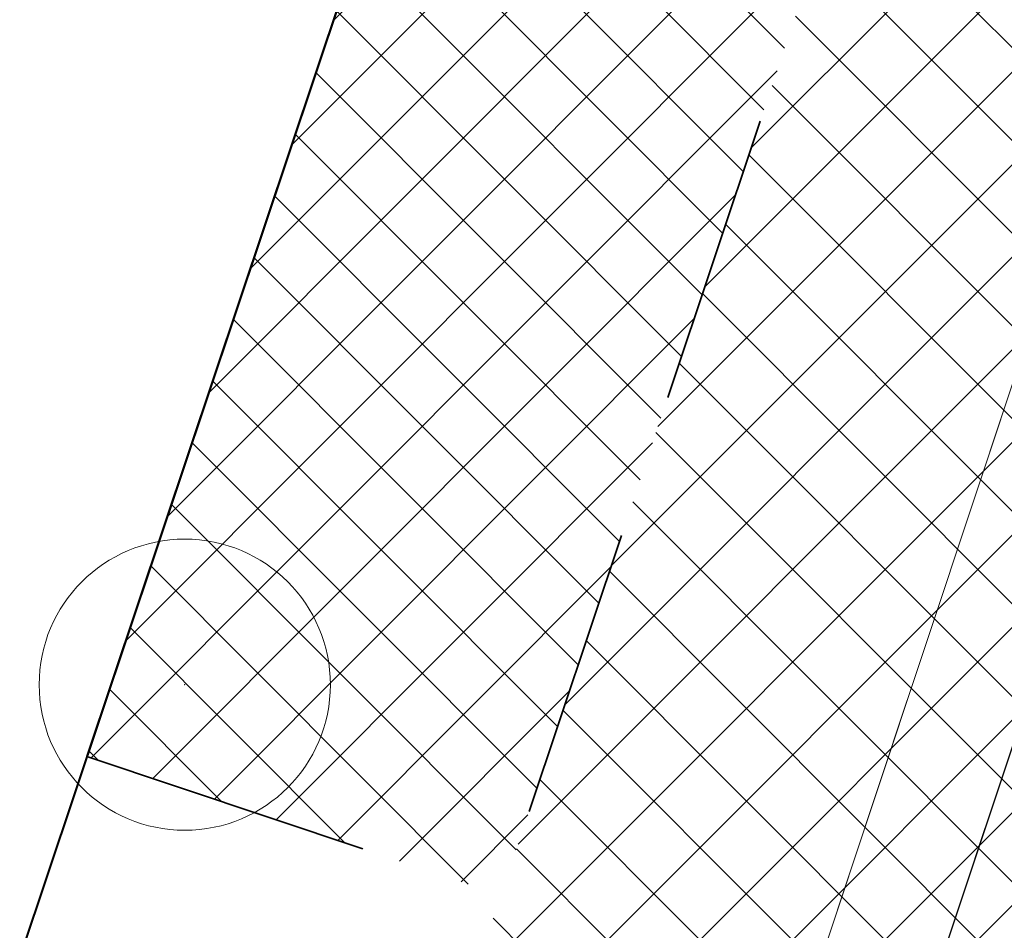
# Model space of a CAD drawing. Header units: metres. Extents: x 6599594 to 6600699, y 5687867 to 5691114.
# Tile 119 of 256: x 6599897.14 to 6599900.52, y 5688723.8 to 5688726.93. Entities that reach past the tile are written whole.
import ezdxf

# ---------------------------------------------------------------- set-up
doc = ezdxf.new("R2010")
doc.units = ezdxf.units.M
doc.header["$MEASUREMENT"] = 0
for name, pattern in [('1', [0]), ('3_EGBZ', [1.5, 1, -0.5]), ('BTO', [0]), ('BUG', [1.5, 1, -0.5]), ('GUK', [2, 1.5, -0.5]), ('GUZ', [1, 0.5, -0.5]), ('L_0_04', [1.5, 1, -0.5])]:
    doc.linetypes.add(name, pattern=pattern)
doc.layers.get('0').update_dxf_attribs({"color": 253, "linetype": 'CONTINUOUS', "lineweight": 13})
for name, color, linetype, lineweight in [('_dren', 30, '3_EGBZ', 40), ('_kolor chodnik', 50, '1', 5), ('_kolor jezdnia', 4, '1', 0), ('_kolor zjazdy kostka', 7, '1', 5), ('_kolor zjazdy tłuczeń', 30, '1', 5), ('_kolor ścieżka @ 1', 10, '1', 0), ('_kraweznik', 7, 'CONTINUOUS', 35), ('_obrzeze', 10, 'BUG', 35), ('_podział mój', 201, 'BTO', 40), ('Dzialki', 130, '1', 30), ('Kontury', 252, 'GUK', 9), ('OT_Komunikacja', 7, 'CONTINUOUS', 0), ('OT_ZagospodarowanieTerenu', 7, 'CONTINUOUS', 0), ('Uzytki', 252, 'GUZ', 9)]:
    doc.layers.add(name, color=color, linetype=linetype, lineweight=lineweight)
pattern_1 = [(45, (0, 0), (-0.1414213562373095, 0.1414213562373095), []), (135, (0, 0), (-0.1414213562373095, -0.1414213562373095), [])]

# ---------------------------------------------------------------- blocks, each defined once
blk = doc.blocks.new('230')
at = {"color": 0, "linetype": 'Continuous', "lineweight": 18}
blk.add_circle((0, 0), 1, dxfattribs=at)
blk = doc.blocks.new('hhh')
at = {"layer": '_podział mój'}
blk.add_line((6600012.715234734, 5689068.962127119), (6599853.466151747, 5688593.232024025), dxfattribs=at)

msp = doc.modelspace()

# ---------------------------------------------------------------- hatches: boundary and pattern name
at = {"layer": '_kolor chodnik'}
h = msp.add_hatch(dxfattribs=at)
h.set_pattern_fill('ANSI37', color=256, scale=1.6)
h.set_pattern_definition(pattern_1)
h.paths.add_polyline_path([(6599849.938171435, 5688542.085872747), (6599852.232147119, 5688548.938742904), (6599853.573135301, 5688548.489851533), (6599853.827082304, 5688549.248475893), (6599851.793849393, 5688549.929093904), (6599849.895278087, 5688548.982823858), (6599847.823506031, 5688542.793750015)])
edge = h.paths.add_edge_path()
edge.add_line((6600018.106075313, 5689087.454911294), (6600022.42781917, 5689091.229234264))
edge.add_line((6600022.42781917, 5689091.229234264), (6600020.233254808, 5689093.742094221))
edge.add_line((6600020.233254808, 5689093.742094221), (6600017.159471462, 5689091.057656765))
edge.add_arc((6600023.275194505, 5689085.385140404), 8.34143334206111, 137.1531558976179, 148.8016577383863)
edge.add_line((6600016.140105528, 5689089.706021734), (6600018.106075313, 5689087.454911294))
h.paths.add_polyline_path([(6600038.501784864, 5689187.59229436), (6600037.906968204, 5689187.700586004), (6600037.638296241, 5689186.224843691), (6600038.240083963, 5689186.115282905)])
h.paths.add_polyline_path([(6600069.098302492, 5689360.276020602), (6600068.321239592, 5689360.413462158), (6600068.064048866, 5689358.936495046), (6600068.836639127, 5689358.799546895)])
h.paths.add_polyline_path([(6600082.393785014, 5689362.950258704), (6600082.941124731, 5689366.103121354), (6600081.481377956, 5689366.361351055), (6600080.923159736, 5689363.210828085)])
h.paths.add_polyline_path([(6600074.022236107, 5689388.065861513), (6600072.983907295, 5689388.249860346), (6600072.723374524, 5689386.772538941), (6600073.760538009, 5689386.588865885)])
h.paths.add_polyline_path([(6600105.602402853, 5689486.45426531), (6600106.738797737, 5689489.760539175), (6600105.28818975, 5689490.281952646), (6600104.132785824, 5689486.965912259)])
h.paths.add_polyline_path([(6600132.519778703, 5689678.737346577), (6600131.636986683, 5689678.922259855), (6600131.330470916, 5689677.453953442), (6600132.212256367, 5689677.269208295)])
h.paths.add_polyline_path([(6600156.649397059, 5689798.7449027), (6600156.48800471, 5689797.95886096), (6600157.450195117, 5689797.757316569), (6600157.615023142, 5689798.542205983)])
h.paths.add_polyline_path([(6600189.055358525, 5689948.643107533), (6600187.902868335, 5689948.884512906), (6600187.600024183, 5689947.417400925), (6600188.748131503, 5689947.176379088)])
edge = h.paths.add_edge_path()
edge.add_line((6600204.459383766, 5690032.969035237), (6600204.153258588, 5690031.227801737))
edge.add_arc((6600202.328347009, 5690027.299936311), 4.331100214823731, 41.853001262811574, 65.08011546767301, ccw=False)
edge.add_arc((6600032.903931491, 5690051.979071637), 174.020003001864, 352.8070218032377, 353.495463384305)
edge.add_arc((6600202.372679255, 5690027.343587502), 5.999999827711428, 55.12102442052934, 69.64815978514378)
edge = h.paths.add_edge_path()
edge.add_line((6600205.046027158, 5690040.265402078), (6600204.972740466, 5690038.483452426))
edge.add_arc((6600203.986269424, 5690044.401803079), 5.999999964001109, 279.4630688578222, 294.9140560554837)
edge.add_line((6600206.513819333, 5690038.960158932), (6600206.607027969, 5690041.030672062))
edge.add_arc((6600203.986269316, 5690044.401803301), 4.270000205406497, 284.3702444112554, 307.86193139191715, ccw=False)
edge = h.paths.add_edge_path()
edge.add_arc((6600203.547470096, 5690044.558759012), 6.446878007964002, 324.43500910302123, 356.20133685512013, ccw=False)
edge.add_arc((6600203.986269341, 5690044.401803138), 6.000000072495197, 323.2169970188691, 357.4193489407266)
h.paths.add_polyline_path([(6600208.910055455, 5690121.713696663), (6600208.146285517, 5690121.748120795), (6600207.125602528, 5690121.794124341), (6600209.971605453, 5690121.665851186)])
edge = h.paths.add_edge_path()
edge.add_line((6600238.769818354, 5690481.648294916), (6600240.338176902, 5690490.87374652))
edge.add_line((6600240.338176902, 5690490.87374652), (6600241.251295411, 5690510.829461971))
edge.add_line((6600241.251295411, 5690510.829461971), (6600239.524022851, 5690510.928942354))
edge.add_line((6600239.524022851, 5690510.928942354), (6600238.633343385, 5690491.167757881))
edge.add_line((6600238.633343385, 5690491.167757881), (6600234.579716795, 5690467.661262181))
edge.add_line((6600234.579716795, 5690467.661262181), (6600234.449796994, 5690464.966873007))
edge.add_arc((6600242.443669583, 5690464.607462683), 8.001948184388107, 177.4256737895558, 268.2543056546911)
edge.add_line((6600242.199903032, 5690456.609228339), (6600242.216657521, 5690457.359274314))
edge.add_line((6600242.216657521, 5690457.359274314), (6600242.305257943, 5690458.836738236))
edge.add_arc((6600242.444504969, 5690464.607952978), 5.772894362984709, 177.0298084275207, 268.6178439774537, ccw=False)
edge.add_line((6600236.679365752, 5690464.907083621), (6600236.951876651, 5690470.95443634))
edge.add_line((6600236.951876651, 5690470.95443634), (6600238.15078669, 5690478.210832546))
edge.add_line((6600238.15078669, 5690478.210832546), (6600238.769818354, 5690481.648294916))
h.paths.add_polyline_path([(6600238.769818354, 5690481.648294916), (6600238.15078669, 5690478.210832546), (6600239.670056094, 5690477.930590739), (6600240.266710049, 5690481.376366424)])
edge = h.paths.add_edge_path()
edge.add_line((6600223.366500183, 5690460.339976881), (6600223.278629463, 5690457.997544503))
edge.add_arc((6600220.967166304, 5690465.656339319), 7.999999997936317, 286.7940807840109, 300.2738222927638)
edge.add_line((6600225.000231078, 5690458.747331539), (6600225.240084, 5690461.623695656))
edge.add_arc((6600221.105749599, 5690465.648640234), 5.76999998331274, 293.06724424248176, 315.7681070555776, ccw=False)
edge = h.paths.add_edge_path()
edge.add_arc((6600220.025145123, 5690444.676291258), 5.770000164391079, 37.996647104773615, 59.94382588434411, ccw=False)
edge.add_line((6600224.572175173, 5690448.22839199), (6600224.817793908, 5690451.081798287))
edge.add_arc((6600220.025145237, 5690444.676291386), 7.999999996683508, 53.19588653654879, 68.15166733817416)
edge.add_line((6600223.00235276, 5690452.101669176), (6600222.91504296, 5690449.670427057))
edge = h.paths.add_edge_path()
edge.add_arc((6600221.105749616, 5690465.648640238), 7.999999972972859, 328.0222308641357, 357.0132597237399)
edge.add_line((6600229.094882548, 5690465.23180147), (6600229.218816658, 5690467.593604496))
edge.add_line((6600229.218816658, 5690467.593604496), (6600228.218919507, 5690467.645774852))
edge.add_line((6600228.218919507, 5690467.645774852), (6600227.891778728, 5690461.411918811))
h.paths.add_polyline_path([(6600200.980142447, 5690012.236744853), (6600202.317278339, 5690011.956662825), (6600202.522293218, 5690012.935421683), (6600201.182321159, 5690013.216097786)])
h.paths.add_polyline_path([(6600196.457878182, 5689983.98337835), (6600195.202332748, 5689984.246370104), (6600194.899091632, 5689982.777335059), (6600196.150355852, 5689982.515240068)])
edge = h.paths.add_edge_path()
edge.add_line((6600112.305909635, 5689517.991018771), (6600112.691041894, 5689519.807934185))
edge.add_line((6600112.691041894, 5689519.807934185), (6600113.245521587, 5689522.423769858))
edge.add_line((6600113.245521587, 5689522.423769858), (6600111.553124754, 5689522.782507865))
edge.add_line((6600111.553124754, 5689522.782507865), (6600107.405864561, 5689503.21722655))
edge.add_line((6600107.405864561, 5689503.21722655), (6600099.494506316, 5689480.361667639))
edge.add_line((6600099.494506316, 5689480.361667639), (6600099.182814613, 5689478.891218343))
edge.add_arc((6600107.008997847, 5689477.232359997), 8.000059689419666, 168.0325629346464, 257.7529108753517)
edge.add_line((6600105.311960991, 5689469.414366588), (6600105.784990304, 5689471.593619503))
edge.add_arc((6600107.008927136, 5689477.232314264), 5.769999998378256, 168.0321375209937, 257.7533362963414, ccw=False)
edge.add_line((6600101.364343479, 5689478.42879883), (6600101.647245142, 5689479.76342708))
edge.add_line((6600101.647245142, 5689479.76342708), (6600104.132785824, 5689486.965912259))
edge.add_line((6600104.132785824, 5689486.965912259), (6600105.28818975, 5689490.281952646))
edge.add_line((6600105.28818975, 5689490.281952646), (6600108.240043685, 5689498.809726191))
edge.add_line((6600108.240043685, 5689498.809726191), (6600112.305909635, 5689517.991018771))
h.paths.add_polyline_path([(6600136.009573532, 5689645.499114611), (6600138.333647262, 5689645.012304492), (6600138.661671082, 5689646.578318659), (6600134.869459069, 5689647.372651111)])
at = {"layer": '_kolor jezdnia'}
h = msp.add_hatch(dxfattribs=at)
h.set_pattern_fill('ANSI37', color=4, scale=3.5)
h.set_pattern_definition([(45, (0, 0), (-0.3093592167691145, 0.3093592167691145), []), (135, (0, 0), (-0.3093592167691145, -0.3093592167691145), [])])
edge = h.paths.add_edge_path()
edge.add_line((6599833.066047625, 5688539.933393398), (6599850.649511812, 5688527.983462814))
edge.add_arc((6599857.337592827, 5688536.653968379), 10.95025544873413, 169.5012687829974, 232.3548431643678, ccw=False)
edge.add_arc((6599858.085851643, 5688536.618142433), 11.69295282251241, 162.2507788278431, 169.9967502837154, ccw=False)
edge.add_line((6599846.949484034, 5688540.182754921), (6599847.823506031, 5688542.793750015))
edge.add_line((6599847.823506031, 5688542.793750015), (6599849.895278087, 5688548.982823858))
edge.add_line((6599849.895278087, 5688548.982823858), (6599852.434748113, 5688556.56906746))
edge.add_line((6599852.434748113, 5688556.56906746), (6599928.48625871, 5688783.760284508))
edge.add_line((6599928.48625871, 5688783.760284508), (6599931.025728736, 5688791.34652811))
edge.add_line((6599931.025728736, 5688791.34652811), (6599996.657773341, 5688987.411326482))
edge.add_line((6599996.657773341, 5688987.411326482), (6599999.197243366, 5688994.997570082))
edge.add_line((6599999.197243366, 5688994.997570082), (6600021.930100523, 5689062.908193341))
edge.add_line((6600021.930100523, 5689062.908193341), (6600017.620224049, 5689067.371531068))
edge.add_line((6600017.620224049, 5689067.371531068), (6600016.714558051, 5689064.654078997))
edge.add_line((6600016.714558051, 5689064.654078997), (6600012.423620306, 5689051.835617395))
edge.add_line((6600012.423620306, 5689051.835617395), (6600009.884150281, 5689044.249373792))
edge.add_line((6600009.884150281, 5689044.249373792), (6599977.53516164, 5688947.612159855))
edge.add_line((6599977.53516164, 5688947.612159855), (6599974.995691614, 5688940.025916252))
edge.add_line((6599974.995691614, 5688940.025916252), (6599942.096912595, 5688841.746295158))
edge.add_line((6599942.096912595, 5688841.746295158), (6599939.557442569, 5688834.160051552))
edge.add_line((6599939.557442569, 5688834.160051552), (6599882.679288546, 5688664.246042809))
edge.add_line((6599882.679288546, 5688664.246042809), (6599880.139818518, 5688656.659799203))
edge.add_line((6599880.139818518, 5688656.659799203), (6599852.46454386, 5688573.984527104))
edge.add_line((6599852.46454386, 5688573.984527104), (6599842.470137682, 5688544.127903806))
edge.add_arc((6599835.706422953, 5688546.652910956), 7.219660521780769, 248.5480913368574, 339.52856074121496, ccw=False)
h.paths.add_polyline_path([(6600044.653202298, 5689172.271628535), (6600046.276244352, 5689181.431901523), (6600047.759199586, 5689189.801539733), (6600051.0603021, 5689208.432603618), (6600052.368792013, 5689215.817578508), (6600054.808584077, 5689229.587499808), (6600056.11707399, 5689236.972474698), (6600057.346666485, 5689243.912161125), (6600058.655146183, 5689251.297078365), (6600058.831439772, 5689252.292060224), (6600060.098987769, 5689259.445963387), (6600060.139929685, 5689259.677035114), (6600061.407468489, 5689266.830886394), (6600072.329030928, 5689328.470998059), (6600073.637511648, 5689335.855921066), (6600077.337304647, 5689356.73715072), (6600078.820259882, 5689365.106788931), (6600081.142794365, 5689378.214921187), (6600082.538516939, 5689386.092227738), (6600095.187867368, 5689457.483787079), (6600091.082877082, 5689465.8405575), (6600089.043088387, 5689454.328211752), (6600087.870641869, 5689447.711051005), (6600087.560133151, 5689445.958573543), (6600086.562151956, 5689440.326076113), (6600082.433200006, 5689417.022719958), (6600080.95024477, 5689408.65308175), (6600077.202698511, 5689387.502337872), (6600075.719743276, 5689379.132699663), (6600073.469199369, 5689366.430874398), (6600071.986244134, 5689358.061236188), (6600069.98686466, 5689346.776955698), (6600068.591142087, 5689338.899649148), (6600065.559290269, 5689321.78820693), (6600064.163567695, 5689313.910900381), (6600059.719426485, 5689288.828650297), (6600058.323703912, 5689280.951343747), (6600057.563846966, 5689276.662793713), (6600056.168124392, 5689268.785487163), (6600054.804920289, 5689261.091711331), (6600053.409197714, 5689253.21440478), (6600053.264817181, 5689252.399536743), (6600051.869094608, 5689244.522230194), (6600051.183555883, 5689240.653124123), (6600049.787833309, 5689232.775817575), (6600046.593849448, 5689214.749319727), (6600045.198126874, 5689206.872013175), (6600044.41754409, 5689202.466488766), (6600042.934588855, 5689194.096850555), (6600036.429952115, 5689157.38538759), (6600034.946996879, 5689149.01574938), (6600030.579776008, 5689124.367629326), (6600027.529365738, 5689107.151445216), (6600024.895072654, 5689094.014582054), (6600030.583685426, 5689094.264316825), (6600032.945013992, 5689106.191885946), (6600043.170247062, 5689163.901990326)])
edge = h.paths.add_edge_path()
edge.add_line((6600111.106812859, 5689535.144351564), (6600111.256844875, 5689535.85214863))
edge.add_line((6600111.256844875, 5689535.85214863), (6600112.915748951, 5689543.678261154))
edge.add_line((6600112.915748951, 5689543.678261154), (6600117.304772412, 5689564.384094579))
edge.add_line((6600117.304772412, 5689564.384094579), (6600119.067357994, 5689572.699339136))
edge.add_line((6600119.067357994, 5689572.699339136), (6600120.087667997, 5689577.512794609))
edge.add_line((6600120.087667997, 5689577.512794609), (6600121.642890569, 5689584.849775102))
edge.add_line((6600121.642890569, 5689584.849775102), (6600128.436769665, 5689616.900852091))
edge.add_line((6600128.436769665, 5689616.900852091), (6600129.991992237, 5689624.237832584))
edge.add_line((6600129.991992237, 5689624.237832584), (6600132.660554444, 5689636.827148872))
edge.add_line((6600132.660554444, 5689636.827148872), (6600133.208838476, 5689639.444704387))
edge.add_line((6600133.208838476, 5689639.444704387), (6600134.848957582, 5689647.274775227))
edge.add_line((6600134.848957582, 5689647.274775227), (6600138.97649476, 5689666.979995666))
edge.add_line((6600138.97649476, 5689666.979995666), (6600140.51410642, 5689674.320687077))
edge.add_line((6600140.51410642, 5689674.320687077), (6600145.209128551, 5689696.735129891))
edge.add_line((6600145.209128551, 5689696.735129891), (6600146.746740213, 5689704.075821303))
edge.add_line((6600146.746740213, 5689704.075821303), (6600151.462308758, 5689726.588354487))
edge.add_line((6600151.462308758, 5689726.588354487), (6600152.999920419, 5689733.929045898))
edge.add_line((6600152.999920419, 5689733.929045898), (6600155.244070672, 5689744.642813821))
edge.add_line((6600155.244070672, 5689744.642813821), (6600156.781682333, 5689751.983505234))
edge.add_line((6600156.781682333, 5689751.983505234), (6600161.635515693, 5689775.156126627))
edge.add_line((6600161.635515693, 5689775.156126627), (6600163.378142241, 5689783.475576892))
edge.add_line((6600163.378142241, 5689783.475576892), (6600163.850769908, 5689785.731942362))
edge.add_line((6600163.850769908, 5689785.731942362), (6600167.028500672, 5689800.902704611))
edge.add_line((6600167.028500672, 5689800.902704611), (6600179.49088801, 5689860.399222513))
edge.add_line((6600179.49088801, 5689860.399222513), (6600181.233514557, 5689868.718672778))
edge.add_line((6600181.233514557, 5689868.718672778), (6600181.84713393, 5689871.648144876))
edge.add_line((6600181.84713393, 5689871.648144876), (6600183.384745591, 5689878.988836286))
edge.add_line((6600183.384745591, 5689878.988836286), (6600184.935818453, 5689886.393792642))
edge.add_line((6600184.935818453, 5689886.393792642), (6600186.575937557, 5689894.223863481))
edge.add_line((6600186.575937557, 5689894.223863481), (6600194.05133812, 5689929.912074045))
edge.add_line((6600194.05133812, 5689929.912074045), (6600195.691457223, 5689937.742144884))
edge.add_line((6600195.691457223, 5689937.742144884), (6600202.915799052, 5689972.231779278))
edge.add_line((6600202.915799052, 5689972.231779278), (6600204.555918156, 5689980.061850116))
edge.add_line((6600204.555918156, 5689980.061850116), (6600206.062781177, 5689987.255744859))
edge.add_line((6600206.062781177, 5689987.255744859), (6600207.702900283, 5689995.085815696))
edge.add_line((6600207.702900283, 5689995.085815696), (6600210.232559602, 5690007.162628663))
edge.add_line((6600210.232559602, 5690007.162628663), (6600211.694938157, 5690014.144150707))
edge.add_arc((6600028.177652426, 5690052.584442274), 187.5000004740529, 348.1696294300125, 357.4195276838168)
edge.add_line((6600215.487522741, 5690044.142720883), (6600208.310270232, 5690026.480446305))
edge.add_arc((6600032.903933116, 5690051.97907145), 177.2500013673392, 348.1696294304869, 351.7289130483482, ccw=False)
edge.add_line((6600206.38894146, 5690015.640182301), (6600205.966941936, 5690013.625519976))
edge.add_line((6600205.966941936, 5690013.625519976), (6600204.326822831, 5690005.795449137))
edge.add_line((6600204.326822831, 5690005.795449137), (6600197.076961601, 5689971.183982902))
edge.add_line((6600197.076961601, 5689971.183982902), (6600195.334335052, 5689962.864532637))
edge.add_line((6600195.334335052, 5689962.864532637), (6600193.44722506, 5689953.855305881))
edge.add_line((6600193.44722506, 5689953.855305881), (6600191.909227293, 5689946.512771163))
edge.add_line((6600191.909227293, 5689946.512771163), (6600185.496844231, 5689915.899498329))
edge.add_line((6600185.496844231, 5689915.899498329), (6600183.856521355, 5689908.068454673))
edge.add_line((6600183.856521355, 5689908.068454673), (6600182.066605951, 5689899.523243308))
edge.add_line((6600182.066605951, 5689899.523243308), (6600180.32407057, 5689891.204228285))
edge.add_line((6600180.32407057, 5689891.204228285), (6600174.320344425, 5689862.541919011))
edge.add_line((6600174.320344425, 5689862.541919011), (6600172.577809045, 5689854.222903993))
edge.add_line((6600172.577809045, 5689854.222903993), (6600163.663810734, 5689811.666703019))
edge.add_line((6600163.663810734, 5689811.666703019), (6600162.023782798, 5689803.837067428))
edge.add_line((6600162.023782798, 5689803.837067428), (6600160.924220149, 5689798.587659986))
edge.add_line((6600160.924220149, 5689798.587659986), (6600159.279208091, 5689790.734229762))
edge.add_line((6600159.279208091, 5689790.734229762), (6600157.107250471, 5689780.365115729))
edge.add_line((6600157.107250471, 5689780.365115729), (6600155.462238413, 5689772.511685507))
edge.add_line((6600155.462238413, 5689772.511685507), (6600153.380318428, 5689762.572418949))
edge.add_line((6600153.380318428, 5689762.572418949), (6600151.735124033, 5689754.718118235))
edge.add_line((6600151.735124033, 5689754.718118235), (6600148.586504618, 5689739.686336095))
edge.add_line((6600148.586504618, 5689739.686336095), (6600146.885007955, 5689731.563243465))
edge.add_line((6600146.885007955, 5689731.563243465), (6600141.75088822, 5689707.052510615))
edge.add_line((6600141.75088822, 5689707.052510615), (6600140.110896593, 5689699.223048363))
edge.add_line((6600140.110896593, 5689699.223048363), (6600133.483561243, 5689667.583574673))
edge.add_line((6600133.483561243, 5689667.583574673), (6600131.860394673, 5689659.834436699))
edge.add_line((6600131.860394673, 5689659.834436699), (6600131.740984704, 5689659.26436315))
edge.add_line((6600131.740984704, 5689659.26436315), (6600130.117814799, 5689651.515209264))
edge.add_line((6600130.117814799, 5689651.515209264), (6600127.27873359, 5689637.961189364))
edge.add_line((6600127.27873359, 5689637.961189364), (6600126.924568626, 5689636.290366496))
edge.add_line((6600126.924568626, 5689636.290366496), (6600125.166244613, 5689627.995226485))
edge.add_line((6600125.166244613, 5689627.995226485), (6600118.009503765, 5689594.232298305))
edge.add_line((6600118.009503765, 5689594.232298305), (6600116.25117975, 5689585.937158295))
edge.add_line((6600116.25117975, 5689585.937158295), (6600113.665314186, 5689573.737975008))
edge.add_line((6600113.665314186, 5689573.737975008), (6600111.898534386, 5689565.402943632))
edge.add_line((6600111.898534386, 5689565.402943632), (6600104.889982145, 5689532.339115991))
edge.add_line((6600104.889982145, 5689532.339115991), (6600103.22663594, 5689524.492047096))
edge.add_line((6600103.22663594, 5689524.492047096), (6600096.623876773, 5689493.342605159))
edge.add_line((6600096.623876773, 5689493.342605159), (6600094.968986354, 5689485.535427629))
edge.add_line((6600094.968986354, 5689485.535427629), (6600094.300101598, 5689482.379870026))
edge.add_line((6600094.300101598, 5689482.379870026), (6600099.182814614, 5689478.891218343))
edge.add_line((6600099.182814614, 5689478.891218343), (6600099.494506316, 5689480.361667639))
edge.add_line((6600099.494506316, 5689480.361667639), (6600111.106812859, 5689535.144351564))
edge = h.paths.add_edge_path()
edge.add_arc((6600239.213891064, 5690851.400367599), 10.00000000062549, -2.8342403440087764, 76.13703556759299, ccw=False)
edge.add_line((6600249.201658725, 5690850.905901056), (6600249.082723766, 5690848.503524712))
edge.add_line((6600249.082723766, 5690848.503524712), (6600247.016487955, 5690806.767468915))
edge.add_line((6600247.016487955, 5690806.767468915), (6600246.092398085, 5690789.152178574))
edge.add_line((6600246.092398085, 5690789.152178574), (6600233.768116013, 5690572.015170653))
edge.add_line((6600233.768116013, 5690572.015170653), (6600228.959056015, 5690465.296202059))
edge.add_line((6600228.959056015, 5690465.296202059), (6600234.588724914, 5690465.017134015))
edge.add_line((6600234.588724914, 5690465.017134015), (6600239.262540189, 5690571.767576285))
edge.add_line((6600239.262540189, 5690571.767576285), (6600252.50503885, 5690806.400146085))
edge.add_line((6600252.50503885, 5690806.400146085), (6600254.569211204, 5690848.094521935))
edge.add_arc((6600262.559425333, 5690847.6989487), 7.999999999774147, 76.13703557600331, 177.1657596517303, ccw=False)
edge.add_line((6600264.476229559, 5690855.465921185), (6600241.609896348, 5690861.109083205))
edge = h.paths.add_edge_path()
edge.add_line((6600250.031475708, 5690451.625307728), (6600250.231741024, 5690455.772579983))
edge.add_line((6600250.231741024, 5690455.772579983), (6600246.257763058, 5690456.417303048))
edge.add_line((6600246.257763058, 5690456.417303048), (6600242.171761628, 5690456.61060902))
edge.add_arc((6600242.563100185, 5690464.586983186), 7.985968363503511, 176.9123644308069, 267.1911945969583, ccw=False)
edge.add_line((6600234.588724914, 5690465.017134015), (6600228.959056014, 5690465.296202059))
edge.add_arc((6600220.965133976, 5690465.657286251), 8.002072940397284, 267.8289300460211, 357.413716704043, ccw=False)
edge.add_line((6600220.661989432, 5690457.660957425), (6600212.406915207, 5690458.119572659))
edge.add_line((6600212.406915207, 5690458.119572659), (6600208.431872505, 5690457.817501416))
edge.add_line((6600208.431872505, 5690457.817501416), (6600208.233912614, 5690454.548331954))
edge.add_line((6600208.233912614, 5690454.548331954), (6600212.129565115, 5690453.127270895))
edge.add_line((6600212.129565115, 5690453.127270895), (6600218.640548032, 5690452.76554962))
edge.add_line((6600218.640548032, 5690452.76554962), (6600216.486747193, 5690452.885205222))
edge.add_line((6600216.486747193, 5690452.885205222), (6600220.468905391, 5690452.663974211))
edge.add_arc((6600220.025145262, 5690444.676291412), 7.99999997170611, -0.3386579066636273, 86.8201700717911, ccw=False)
edge.add_line((6600228.025005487, 5690444.629006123), (6600227.803602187, 5690439.649256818))
edge.add_line((6600227.803602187, 5690439.649256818), (6600226.885525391, 5690435.936828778))
edge.add_line((6600226.885525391, 5690435.936828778), (6600225.534849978, 5690405.967249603))
edge.add_line((6600225.534849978, 5690405.967249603), (6600226.115199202, 5690402.187514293))
edge.add_line((6600226.115199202, 5690402.187514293), (6600213.445139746, 5690121.008786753))
edge.add_line((6600213.445139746, 5690121.008786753), (6600213.352800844, 5690118.960058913))
edge.add_line((6600213.352800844, 5690118.960058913), (6600209.980184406, 5690044.131649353))
edge.add_arc((6600203.98626942, 5690044.401803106), 5.999999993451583, 257.4162346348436, 357.41934921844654, ccw=False)
edge.add_line((6600202.679069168, 5690038.545931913), (6600201.589735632, 5690033.666039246))
edge.add_line((6600201.589735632, 5690033.666039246), (6600203.67987942, 5690033.199458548))
edge.add_arc((6600202.372679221, 5690027.343587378), 5.999999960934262, -8.27108729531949, 77.41623506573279, ccw=False)
edge.add_line((6600208.310270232, 5690026.480446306), (6600215.487522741, 5690044.142720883))
edge.add_line((6600215.487522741, 5690044.142720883), (6600216.199687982, 5690059.9446614))
edge.add_line((6600216.199687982, 5690059.9446614), (6600216.537356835, 5690067.437056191))
edge.add_line((6600216.537356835, 5690067.437056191), (6600223.893528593, 5690230.66011469))
edge.add_line((6600223.893528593, 5690230.66011469), (6600224.231197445, 5690238.152509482))
edge.add_line((6600224.231197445, 5690238.152509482), (6600233.507835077, 5690443.987992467))
edge.add_arc((6600241.499722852, 5690443.627812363), 7.999999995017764, 87.29208981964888, 177.4195277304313, ccw=False)
edge.add_line((6600241.877677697, 5690451.618879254), (6600246.021541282, 5690451.422886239))
edge.add_line((6600246.021541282, 5690451.422886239), (6600246.427694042, 5690451.44338883))
edge.add_line((6600246.427694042, 5690451.44338883), (6600246.79397003, 5690451.461878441))
edge.add_line((6600246.79397003, 5690451.461878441), (6600250.031475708, 5690451.625307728))
edge = h.paths.add_edge_path()
edge.add_line((6600007.33756506, 5689086.20374581), (6600006.980466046, 5689080.740822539))
edge.add_line((6600006.980466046, 5689080.740822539), (6600007.229745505, 5689080.720859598))
edge.add_line((6600007.229745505, 5689080.720859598), (6600008.093335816, 5689080.601653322))
edge.add_line((6600008.093335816, 5689080.601653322), (6600008.702681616, 5689080.53831051))
edge.add_arc((6600008.140193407, 5689070.554142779), 9.999999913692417, -18.557800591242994, 86.77547804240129, ccw=False)
edge.add_line((6600017.620224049, 5689067.371531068), (6600021.930100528, 5689062.908193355))
edge.add_arc((6599734.83819726, 5689159.011261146), 302.7499967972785, 341.4922000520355, 343.8640860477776)
edge.add_arc((6600034.895369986, 5689072.315877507), 9.581213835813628, 98.63328270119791, 164.5273290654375, ccw=False)
edge.add_line((6600033.457137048, 5689081.788529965), (6600033.832640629, 5689081.798737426))
edge.add_line((6600033.832640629, 5689081.798737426), (6600034.422462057, 5689082.05700874))
edge.add_line((6600034.422462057, 5689082.05700874), (6600036.833623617, 5689082.139040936))
edge.add_line((6600036.833623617, 5689082.139040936), (6600036.730225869, 5689087.148851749))
edge.add_line((6600036.730225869, 5689087.148851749), (6600036.579860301, 5689087.134303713))
edge.add_arc((6600036.479565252, 5689093.136286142), 6.002820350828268, 169.1687651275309, 270.9573417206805, ccw=False)
edge.add_line((6600030.583685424, 5689094.264316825), (6600024.895072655, 5689094.014582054))
edge.add_arc((6600015.200558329, 5689096.162123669), 9.929528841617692, 271.0943432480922, 347.5094668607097, ccw=False)
edge.add_arc((6600014.909438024, 5689089.646776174), 3.446070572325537, 264.4236009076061, 278.0194998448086, ccw=False)
edge.add_line((6600014.574573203, 5689086.217014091), (6600014.299554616, 5689086.232508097))
edge.add_line((6600014.299554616, 5689086.232508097), (6600010.474232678, 5689086.448019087))
edge.add_line((6600010.474232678, 5689086.448019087), (6600007.33756506, 5689086.20374581))
edge = h.paths.add_edge_path()
edge.add_line((6600105.490725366, 5689463.953528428), (6600106.927559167, 5689464.047234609))
edge.add_line((6600106.927559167, 5689464.047234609), (6600107.835, 5689468.66))
edge.add_line((6600107.835, 5689468.66), (6600105.311960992, 5689469.414366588))
edge.add_arc((6600107.008997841, 5689477.232359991), 8.000059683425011, 168.0325628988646, 257.75291091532, ccw=False)
edge.add_line((6600099.182814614, 5689478.891218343), (6600094.300101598, 5689482.379870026))
edge.add_arc((6600586.245114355, 5689378.104238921), 502.8750369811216, 168.032376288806, 169.9522165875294)
edge.add_line((6600091.082877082, 5689465.8405575), (6600095.187867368, 5689457.483787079))
edge.add_arc((6600103.065173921, 5689456.088064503), 8.000000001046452, 77.7533362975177, 169.9524553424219, ccw=False)
edge.add_line((6600104.762140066, 5689463.906012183), (6600105.490725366, 5689463.953528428))
at = {"layer": '_kolor zjazdy kostka'}
h = msp.add_hatch(dxfattribs=at)
h.set_pattern_fill('ANSI37', color=256, scale=1.6)
h.set_pattern_definition(pattern_1)
h.paths.add_polyline_path([(6600244.137440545, 5690813.934732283), (6600242.369522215, 5690814.022127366), (6600242.097568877, 5690808.528921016), (6600243.865482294, 5690808.441426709)])
h.paths.add_polyline_path([(6600247.012128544, 5690806.679412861), (6600247.442736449, 5690815.377295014), (6600247.393289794, 5690814.378518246), (6600247.113277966, 5690808.722537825)])
h.paths.add_polyline_path([(6600242.297085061, 5690788.088808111), (6600240.958726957, 5690788.155683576), (6600240.648818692, 5690782.664569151), (6600241.987258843, 5690782.599147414)])
h.paths.add_polyline_path([(6600245.558275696, 5690780.919298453), (6600246.037231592, 5690789.405686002), (6600244.985820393, 5690788.453468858), (6600244.612601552, 5690781.981345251)])
h.paths.add_polyline_path([(6600241.348405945, 5690723.711515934), (6600242.272017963, 5690722.691689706), (6600242.749709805, 5690731.155680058), (6600241.698138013, 5690730.203317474), (6600241.472690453, 5690726.27550499)])
h.paths.add_polyline_path([(6600225.772794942, 5690394.589141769), (6600224.731429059, 5690393.637598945), (6600224.461246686, 5690387.644646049), (6600225.412923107, 5690386.603142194)])
h.paths.add_polyline_path([(6600223.012390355, 5690333.280720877), (6600223.372595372, 5690341.272607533), (6600222.32835346, 5690340.318436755), (6600222.058239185, 5690334.324941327)])
h.paths.add_polyline_path([(6600215.496388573, 5690166.390602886), (6600215.856593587, 5690174.382489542), (6600214.812834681, 5690173.428760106), (6600214.542018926, 5690167.435062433)])
h.paths.add_polyline_path([(6600212.446537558, 5690121.053392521), (6600213.399499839, 5690120.010473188), (6600213.788744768, 5690128.503024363), (6600212.745135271, 5690127.54943145)])
h.paths.add_polyline_path([(6600209.977420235, 5690121.665589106), (6600210.225142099, 5690127.162117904), (6600207.346107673, 5690127.291879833), (6600207.119593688, 5690121.794395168)])
h.paths.add_polyline_path([(6600207.950178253, 5690070.725854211), (6600204.880846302, 5690070.828947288), (6600204.643784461, 5690065.333808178), (6600207.702521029, 5690065.204598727)])
h.paths.add_polyline_path([(6600200.981479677, 5690012.236464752), (6600199.969248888, 5690007.339980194), (6600201.282587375, 5690007.064882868), (6600202.31726072, 5690011.956666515)])
h.paths.add_polyline_path([(6600193.613960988, 5689970.406358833), (6600192.398010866, 5689970.660657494), (6600191.286205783, 5689965.274578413), (6600192.486379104, 5689965.023185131)])
h.paths.add_polyline_path([(6600189.061271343, 5689948.671423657), (6600189.98413328, 5689953.050774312), (6600188.818902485, 5689953.32186217), (6600187.908781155, 5689948.91282903)])
h.paths.add_polyline_path([(6600180.976201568, 5689915.317449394), (6600179.952861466, 5689910.421322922), (6600181.008474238, 5689910.200199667), (6600182.033843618, 5689915.09540201)])
h.paths.add_polyline_path([(6600176.508279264, 5689893.538690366), (6600177.476023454, 5689893.335973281), (6600178.603605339, 5689898.719146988), (6600177.636002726, 5689898.922290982)])
h.paths.add_polyline_path([(6600179.28182965, 5689859.401159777), (6600180.522246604, 5689860.211927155), (6600181.057490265, 5689860.561775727), (6600183.598022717, 5689860.029600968), (6600184.726606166, 5689865.412570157), (6600182.186324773, 5689865.943033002), (6600181.604764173, 5689866.832779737), (6600181.024456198, 5689867.720610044)])
h.paths.add_polyline_path([(6600160.200810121, 5689810.862606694), (6600159.232772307, 5689811.065842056), (6600158.207991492, 5689806.171529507), (6600159.175735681, 5689805.968812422)])
h.paths.add_polyline_path([(6600156.49391753, 5689797.987177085), (6600155.463416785, 5689793.068691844), (6600156.431160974, 5689792.865974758), (6600157.461419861, 5689797.784520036)])
edge = h.paths.add_edge_path()
edge.add_arc((6600173.111981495, 5689800.679690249), 5.999999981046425, 204.673115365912, 239.5411154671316, ccw=False)
edge.add_arc((6600173.162096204, 5689800.685330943), 6.047914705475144, 168.3203586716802, 204.5234866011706, ccw=False)
edge.add_line((6600167.239404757, 5689801.9096668), (6600163.651667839, 5689784.781499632))
edge.add_arc((6600169.524220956, 5689783.551410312), 5.999999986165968, 139.2146049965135, 168.1696294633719, ccw=False)
edge.add_arc((6600169.524220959, 5689783.551410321), 5.999999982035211, 96.80962310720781, 139.2146050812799, ccw=False)
edge.add_line((6600168.812796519, 5689789.509083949), (6600170.070461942, 5689795.507731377))
h.paths.add_polyline_path([(6600163.526364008, 5689776.866746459), (6600166.051243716, 5689776.337874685), (6600167.179826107, 5689781.720838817), (6600164.653945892, 5689782.249920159), (6600163.941148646, 5689783.340449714), (6600163.493329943, 5689784.025580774), (6600161.750703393, 5689775.706130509), (6600162.438017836, 5689776.155376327)])
h.paths.add_polyline_path([(6600152.614191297, 5689774.643430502), (6600153.639138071, 5689779.536616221), (6600152.646757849, 5689779.744928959), (6600151.646447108, 5689774.846147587)])
h.paths.add_polyline_path([(6600150.121074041, 5689767.466820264), (6600148.177624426, 5689758.16795459), (6600149.115997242, 5689757.971390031), (6600151.066362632, 5689767.268392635)])
h.paths.add_polyline_path([(6600142.970741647, 5689739.332500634), (6600141.888449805, 5689734.142420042), (6600144.036614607, 5689733.695518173), (6600145.123068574, 5689738.882330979)])
h.paths.add_polyline_path([(6600136.256357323, 5689701.052153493), (6600137.154085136, 5689700.864096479), (6600138.287960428, 5689706.274871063), (6600137.386492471, 5689706.464182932)])
h.paths.add_polyline_path([(6600130.081494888, 5689667.099389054), (6600129.212847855, 5689667.281639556), (6600128.083282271, 5689661.898895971), (6600128.953953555, 5689661.716447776)])
h.paths.add_polyline_path([(6600128.397394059, 5689659.030340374), (6600127.554144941, 5689659.207226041), (6600126.49340855, 5689653.810049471), (6600127.269860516, 5689653.647397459)])
h.paths.add_polyline_path([(6600134.990411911, 5689640.633636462), (6600137.30714639, 5689640.148363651), (6600138.339560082, 5689645.040620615), (6600136.015486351, 5689645.500958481), (6600135.435178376, 5689646.388788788), (6600134.8548704, 5689647.276619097), (6600133.214751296, 5689639.446548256), (6600134.102581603, 5689640.026856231)])
h.paths.add_polyline_path([(6600122.164164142, 5689634.294831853), (6600121.024067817, 5689628.914244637), (6600122.015114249, 5689628.705875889), (6600123.155614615, 5689634.086346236)])
h.paths.add_polyline_path([(6600114.54207576, 5689593.450769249), (6600113.493359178, 5689593.398339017), (6600112.364315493, 5689588.045694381), (6600113.29076438, 5689587.54753241)])
h.paths.add_polyline_path([(6600110.194543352, 5689572.941097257), (6600109.20781945, 5689573.148880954), (6600108.067717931, 5689567.768269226), (6600109.05014319, 5689567.535215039)])
h.paths.add_polyline_path([(6600119.083213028, 5689565.540446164), (6600119.089125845, 5689565.542290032), (6600121.462438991, 5689565.065690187), (6600122.598093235, 5689570.447168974), (6600120.229622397, 5689570.949214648), (6600119.651446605, 5689571.8119627), (6600119.073270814, 5689572.727655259), (6600117.310757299, 5689564.412754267)])
h.paths.add_polyline_path([(6600101.698666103, 5689532.937884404), (6600100.730666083, 5689533.141679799), (6600099.694214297, 5689528.250234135), (6600100.669121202, 5689528.045267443)])
h.paths.add_polyline_path([(6600094.064021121, 5689496.827028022), (6600093.080194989, 5689497.033910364), (6600092.036590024, 5689492.143967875), (6600093.038865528, 5689491.933250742)])
h.paths.add_polyline_path([(6600083.709836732, 5689453.74980843), (6600082.738586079, 5689448.336231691), (6600084.647281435, 5689448.027407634), (6600085.606840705, 5689453.416583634)])
h.paths.add_polyline_path([(6600084.434394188, 5689446.82589514), (6600083.348896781, 5689447.018140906), (6600082.567374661, 5689442.58660872), (6600083.649300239, 5689442.394910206)])
h.paths.add_polyline_path([(6600078.04194071, 5689410.721110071), (6600078.996952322, 5689416.137564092), (6600078.054833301, 5689416.304853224), (6600077.111232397, 5689410.886043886)])
h.paths.add_polyline_path([(6600072.911565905, 5689386.768652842), (6600071.960466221, 5689381.312635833), (6600072.800073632, 5689381.16322159), (6600073.766450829, 5689386.590709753)])
h.paths.add_polyline_path([(6600082.887400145, 5689379.432062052), (6600085.278102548, 5689379.03494316), (6600086.160383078, 5689383.956496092), (6600083.759726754, 5689384.355378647), (6600083.152078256, 5689385.224725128), (6600082.544429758, 5689386.094071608), (6600081.148707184, 5689378.216765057), (6600082.018053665, 5689378.824413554)])
h.paths.add_polyline_path([(6600080.731401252, 5689363.247695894), (6600080.041469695, 5689363.369939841), (6600079.433821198, 5689364.239286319), (6600078.8261727, 5689365.1086328), (6600077.343217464, 5689356.73899459), (6600078.212563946, 5689357.346643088), (6600079.081910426, 5689357.954291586), (6600081.429189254, 5689357.564866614), (6600082.388748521, 5689362.980514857)])
h.paths.add_polyline_path([(6600069.104215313, 5689360.304336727), (6600070.063917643, 5689365.720487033), (6600069.2708267, 5689365.861009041), (6600068.327152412, 5689360.441778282)])
h.paths.add_polyline_path([(6600066.550616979, 5689345.891799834), (6600065.546169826, 5689346.069805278), (6600064.677796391, 5689341.145792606), (6600065.678290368, 5689340.968483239)])
h.paths.add_polyline_path([(6600061.138656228, 5689321.077501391), (6600060.270282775, 5689316.15348863), (6600061.250715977, 5689315.979734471), (6600062.127590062, 5689320.902245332)])
h.paths.add_polyline_path([(6600055.325252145, 5689288.11325564), (6600054.456878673, 5689283.189242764), (6600055.410852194, 5689283.020177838), (6600056.283178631, 5689287.917022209)])
h.paths.add_polyline_path([(6600048.045675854, 5689182.819289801), (6600050.371939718, 5689182.407116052), (6600051.31444535, 5689187.67761207), (6600048.980409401, 5689188.064690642), (6600048.372760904, 5689188.934037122), (6600047.765112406, 5689189.803383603), (6600046.306982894, 5689181.603992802), (6600046.972918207, 5689182.069462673)])
h.paths.add_polyline_path([(6600040.943690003, 5689201.374141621), (6600039.339175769, 5689201.66987967), (6600038.429882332, 5689196.244216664), (6600039.984130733, 5689195.958493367)])
h.paths.add_polyline_path([(6600032.993704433, 5689156.473759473), (6600032.278185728, 5689156.600537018), (6600031.299242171, 5689151.188930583), (6600032.034145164, 5689151.058111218)])
h.paths.add_polyline_path([(6600026.309179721, 5689123.603833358), (6600025.417362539, 5689118.683970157), (6600026.271201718, 5689118.532684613), (6600027.143528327, 5689123.456001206)])
h.paths.add_polyline_path([(6600013.302986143, 5689054.462576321), (6600015.842456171, 5689062.048819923), (6600014.576741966, 5689061.417973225), (6600012.672139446, 5689055.728290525)])
h.paths.add_polyline_path([(6599974.547216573, 5688938.686171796), (6599977.086686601, 5688946.272415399), (6599975.820972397, 5688945.641568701), (6599973.916369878, 5688939.951886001)])
h.paths.add_polyline_path([(6599942.102825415, 5688841.748139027), (6599940.837111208, 5688841.117292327), (6599938.932508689, 5688835.427609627), (6599939.563355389, 5688834.161895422)])
h.paths.add_polyline_path([(6599882.685201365, 5688664.247886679), (6599881.419487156, 5688663.617039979), (6599879.514884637, 5688657.927357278), (6599880.145731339, 5688656.661643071)])
h.paths.add_polyline_path([(6599851.799762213, 5688549.930937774), (6599853.832995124, 5688549.250319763), (6599855.42016389, 5688553.991722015), (6599853.386930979, 5688554.672340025), (6599852.913795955, 5688555.621625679), (6599852.440660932, 5688556.570911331), (6599849.901190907, 5688548.984667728)])
h.paths.add_polyline_path([(6600233.581687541, 5690586.458647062), (6600234.520016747, 5690585.337735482), (6600234.976631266, 5690593.428266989), (6600233.922640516, 5690592.499827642)])
h.paths.add_polyline_path([(6600231.72837122, 5690526.750719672), (6600230.676277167, 5690525.793817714), (6600230.420013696, 5690519.782861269), (6600231.363586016, 5690518.655686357)])
h.paths.add_polyline_path([(6600237.577122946, 5690639.505119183), (6600236.516490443, 5690638.540451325), (6600236.176926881, 5690632.541599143), (6600237.1204992, 5690631.41442423)])
h.paths.add_polyline_path([(6600238.927801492, 5690681.139540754), (6600239.8637879, 5690680.021427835), (6600240.320411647, 5690688.112122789), (6600239.268317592, 5690687.155220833)])
h.paths.add_polyline_path([(6600218.12228406, 5690224.814875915), (6600217.079933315, 5690223.86243318), (6600216.809648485, 5690217.865326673), (6600217.762143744, 5690216.822918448)])
h.paths.add_polyline_path([(6600219.363739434, 5690274.535639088), (6600220.31588625, 5690273.493612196), (6600220.675810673, 5690281.480778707), (6600219.633750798, 5690280.528598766)])
h.paths.add_polyline_path([(6600168.759867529, 5689856.554734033), (6600169.729143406, 5689856.3516961), (6600170.857343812, 5689861.737822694), (6600169.889741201, 5689861.940966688)])
h.paths.add_polyline_path([(6600168.841833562, 5689852.115601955), (6600167.871405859, 5689852.319339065), (6600166.844894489, 5689847.425845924), (6600167.816759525, 5689847.221809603)])
at = {"layer": '_kolor zjazdy tłuczeń'}
h = msp.add_hatch(dxfattribs=at)
h.set_pattern_fill('ANSI37', color=256, scale=1.6)
h.set_pattern_definition(pattern_1)
h.paths.add_polyline_path([(6599900.382193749, 5688728.660487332), (6599898.959773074, 5688729.136637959), (6599897.372604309, 5688724.395235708), (6599898.795024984, 5688723.919085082)])
at = {"layer": '_kolor ścieżka @ 1'}
h = msp.add_hatch(dxfattribs=at)
h.set_pattern_fill('ANSI37', color=10, scale=1.8)
h.set_pattern_definition([(45, (0, 0), (-0.1590990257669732, 0.1590990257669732), []), (135, (0, 0), (-0.1590990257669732, -0.1590990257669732), [])])
edge = h.paths.add_edge_path()
edge.add_line((6599877.145262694, 5688659.244027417), (6599854.614951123, 5688591.938475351))
edge.add_line((6599854.614951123, 5688591.938475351), (6599854.214414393, 5688589.387325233))
edge.add_line((6599854.214414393, 5688589.387325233), (6599839.435327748, 5688545.233719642))
edge.add_arc((6599834.523035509, 5688547.748213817), 5.518450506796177, 246.51508714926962, 332.8930934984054, ccw=False)
edge.add_line((6599832.323891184, 5688542.686883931), (6599836.925902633, 5688539.594394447))
edge.add_arc((6599835.881373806, 5688546.52869976), 7.012533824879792, 278.5661808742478, 339.9794081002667)
edge.add_line((6599842.470137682, 5688544.127903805), (6599857.359687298, 5688588.607952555))
edge.add_line((6599857.359687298, 5688588.607952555), (6599857.303782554, 5688591.591210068))
edge.add_line((6599857.303782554, 5688591.591210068), (6599879.508971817, 5688657.925513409))
edge.add_line((6599879.508971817, 5688657.925513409), (6599879.193548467, 5688658.558370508))
edge.add_line((6599879.193548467, 5688658.558370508), (6599877.145262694, 5688659.244027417))
h.paths.add_polyline_path([(6599879.193548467, 5688658.558370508), (6599879.508971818, 5688657.925513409), (6599881.413574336, 5688663.615196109), (6599880.780717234, 5688663.299772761), (6599878.732431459, 5688663.985429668), (6599877.145262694, 5688659.244027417)])
h.paths.add_polyline_path([(6599938.92659587, 5688835.425765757), (6599938.611172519, 5688836.058622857), (6599936.562886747, 5688836.744279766), (6599878.732431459, 5688663.985429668), (6599880.780717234, 5688663.299772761), (6599881.413574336, 5688663.615196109)])
h.paths.add_polyline_path([(6599974.364844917, 5688941.291630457), (6599974.049421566, 5688941.924487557), (6599972.001135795, 5688942.610144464), (6599936.562886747, 5688836.744279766), (6599938.611172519, 5688836.058622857), (6599938.92659587, 5688835.425765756)])
h.paths.add_polyline_path([(6599974.049421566, 5688941.924487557), (6599974.364844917, 5688941.291630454), (6600009.253303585, 5689045.515087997), (6600008.937880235, 5689046.147945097), (6600006.889594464, 5689046.833602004), (6599972.001135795, 5688942.610144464)])
h.paths.add_polyline_path([(6600008.937880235, 5689046.147945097), (6600009.253303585, 5689045.515087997), (6600011.157906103, 5689051.204770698), (6600010.525049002, 5689050.889347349), (6600008.476763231, 5689051.575004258), (6600006.889594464, 5689046.833602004)])
edge = h.paths.add_edge_path()
edge.add_arc((6599858.085851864, 5688536.618142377), 11.69295304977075, 162.2507788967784, 169.9967501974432)
edge.add_line((6599846.570656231, 5688538.649255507), (6599849.824991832, 5688528.706403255))
edge.add_line((6599849.824991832, 5688528.706403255), (6599853.13552, 5688528.731057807))
edge.add_line((6599853.13552, 5688528.731057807), (6599849.868997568, 5688538.728963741))
edge.add_line((6599849.868997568, 5688538.728963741), (6599850.886451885, 5688541.768438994))
edge.add_line((6599850.886451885, 5688541.768438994), (6599849.938171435, 5688542.085872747))
edge.add_line((6599849.938171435, 5688542.085872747), (6599847.823506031, 5688542.793750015))
edge.add_line((6599847.823506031, 5688542.793750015), (6599846.949484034, 5688540.182754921))
edge = h.paths.add_edge_path()
edge.add_arc((6600008.743460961, 5689068.123037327), 7.659999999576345, 341.4922000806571, 372.1491631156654)
edge.add_line((6600016.231900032, 5689069.735141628), (6600014.371922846, 5689078.374983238))
edge.add_arc((6600008.140193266, 5689070.554142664), 10.00000004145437, 51.45178747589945, 78.26461791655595)
edge.add_line((6600010.174112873, 5689080.345116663), (6600010.018184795, 5689077.57739322))
edge.add_arc((6600009.814745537, 5689075.098871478), 2.486856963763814, 14.594442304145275, 85.30763078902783, ccw=False)
edge.add_line((6600012.221360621, 5689075.725498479), (6600013.747330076, 5689068.63716722))
edge.add_line((6600013.747330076, 5689068.63716722), (6600013.596857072, 5689066.921144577))
edge.add_line((6600013.596857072, 5689066.921144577), (6600008.476763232, 5689051.575004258))
edge.add_line((6600008.476763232, 5689051.575004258), (6600010.525049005, 5689050.889347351))
edge.add_line((6600010.525049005, 5689050.889347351), (6600011.157906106, 5689051.204770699))
edge.add_line((6600011.157906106, 5689051.204770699), (6600016.007289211, 5689065.69149478))

# ---------------------------------------------------------------- linework, layer by layer
at = {"layer": '_kraweznik'}
msp.add_line((6599897.372604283, 5688724.39523572), (6599898.959773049, 5688729.136637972), dxfattribs=at)
at = {"layer": '_obrzeze'}
for p, q in [((6600013.484863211, 5689066.53586856), (6599854.614951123, 5688591.938475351)), ((6599897.372604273, 5688724.395235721), (6599898.795024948, 5688723.919085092))]:
    msp.add_line(p, q, dxfattribs=at)
at = {"layer": '_podział mój'}
msp.add_line((6600012.715234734, 5689068.962127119), (6599853.466151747, 5688593.232024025), dxfattribs=at)
at = {"layer": 'Dzialki', "linetype": 'CONTINUOUS'}
msp.add_line((6599838.919999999, 5688538.89), (6600019.37, 5689082.13), dxfattribs=at)
at = {"layer": 'Kontury', "flags": 128}
msp.add_lwpolyline([(6599893.05, 5688701.85), (6599942.69, 5688851.3)], dxfattribs=at)
at = {"layer": 'OT_Komunikacja', "linetype": 'Continuous', "flags": 128}
msp.add_lwpolyline([(6599866.536, 5688624.141), (6599877.057, 5688656.064999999), (6599884.335, 5688677.317999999), (6599889.136, 5688692.481), (6599895.841, 5688711.497), (6599905.455, 5688740.437999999), (6599916.5, 5688773.850999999), (6599925.59, 5688801.046), (6599935.457, 5688831.303), (6599947.402999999, 5688865.905)], dxfattribs=at)
at = {"layer": 'OT_ZagospodarowanieTerenu', "linetype": 'L_0_04', "flags": 128}
msp.add_lwpolyline([(6599889.136, 5688692.481), (6599884.883999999, 5688713.286999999), (6599891.079999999, 5688719.837), (6599901.178999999, 5688741.971), (6599912.576, 5688775.531), (6599922.112, 5688804.271999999), (6599932.318, 5688831.868), (6599945.899, 5688866.467), (6599947.402999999, 5688865.905), (6599935.457, 5688831.303), (6599925.59, 5688801.046), (6599916.5, 5688773.850999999), (6599905.455, 5688740.437999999), (6599895.841, 5688711.497)], close=True, dxfattribs=at)
at = {"layer": 'OT_ZagospodarowanieTerenu'}
msp.add_point((6599897.709, 5688724.642000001), dxfattribs=at)
at = {"layer": 'Uzytki', "flags": 128}
msp.add_lwpolyline([(6599893.05, 5688701.85), (6599942.69, 5688851.3)], dxfattribs=at)

# ---------------------------------------------------------------- block references
at = {"layer": '_dren'}
msp.add_blockref('hhh', (0, 0), dxfattribs=at)
at = {"layer": 'OT_ZagospodarowanieTerenu', "linetype": 'Continuous', "xscale": 0.5, "yscale": 0.5, "zscale": 0.5}
msp.add_blockref('230', (6599897.709, 5688724.642000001), dxfattribs=at)

doc.saveas('drawing.dxf')
